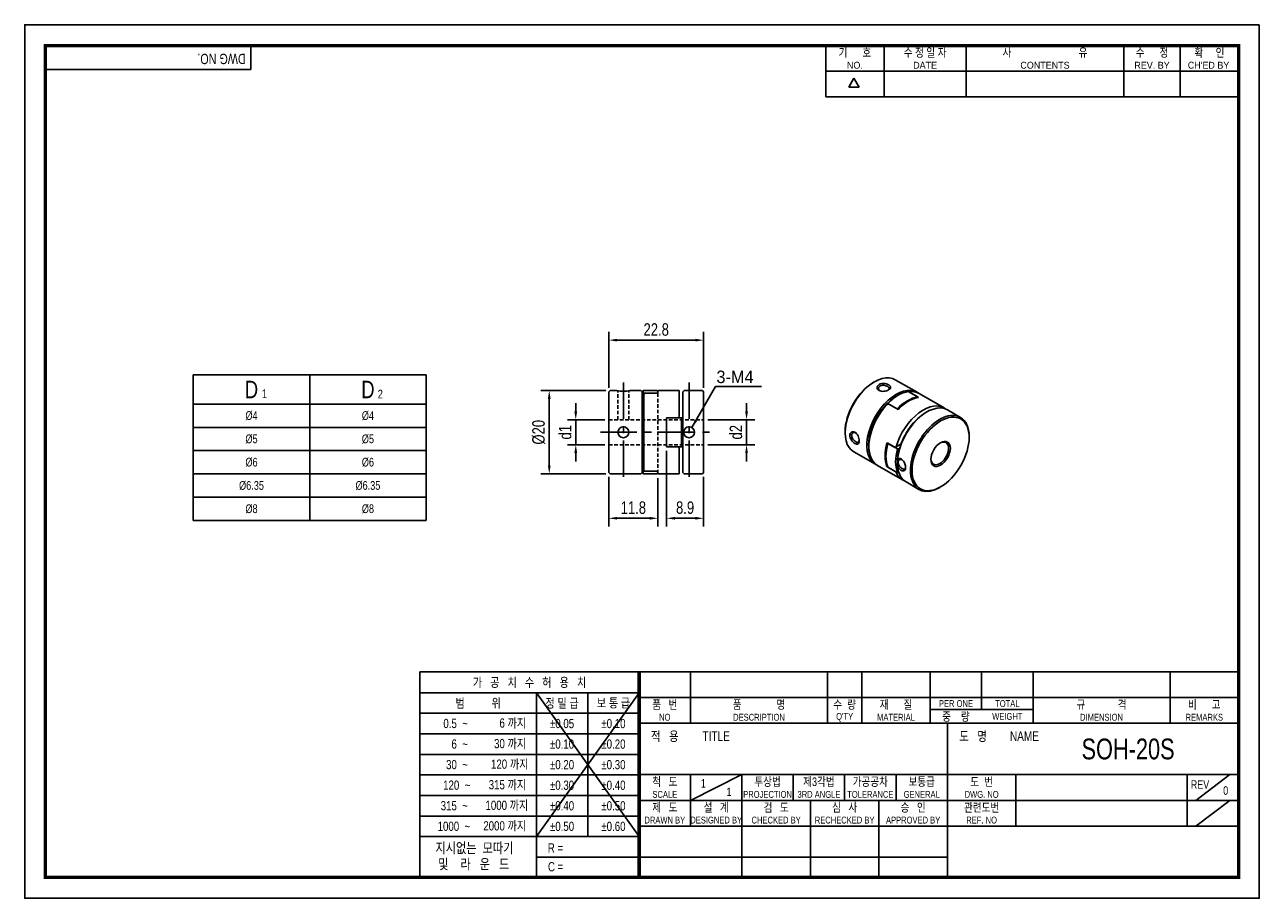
# Model space of a CAD drawing. Header units: millimetres. Extents: x 0 to 297, y 0 to 210.
import ezdxf
from ezdxf.enums import TextEntityAlignment as Align

# ---------------------------------------------------------------- set-up
doc = ezdxf.new("R2010")
doc.units = ezdxf.units.MM
doc.header["$LTSCALE"] = 7
for name, pattern in [('CENTER', [2, 1.25, -0.25, 0.25, -0.25]), ('CENTER2', [1.125, 0.75, -0.125, 0.125, -0.125]), ('DASHED', [0.75, 0.5, -0.25]), ('HIDDEN', [0.375, 0.25, -0.125]), ('HIDDEN2', [0.1875, 0.125, -0.0625]), ('PHANTOM2', [1.25, 0.625, -0.125, 0.125, -0.125, 0.125, -0.125])]:
    doc.linetypes.add(name, pattern=pattern)
doc.layers.get('0').update_dxf_attribs({"linetype": 'CONTINUOUS'})
doc.layers.get('Defpoints').update_dxf_attribs({"linetype": 'CONTINUOUS'})
for name, color, linetype in [('BM', 2, 'CONTINUOUS'), ('C', 1, 'CENTER2'), ('CT', 1, 'CENTER'), ('D', 7, 'CONTINUOUS'), ('DIM', 7, 'CONTINUOUS'), ('H', 3, 'HIDDEN'), ('HD', 4, 'DASHED'), ('P', 4, 'PHANTOM2')]:
    doc.layers.add(name, color=color, linetype=linetype)
doc.styles.get("Standard").update_dxf_attribs({"font": 'Gulim.ttf', "width": 0.8, "height": 3})
doc.dimstyles.new('LIM', dxfattribs={"dimtxt": 2, "dimasz": 2, "dimexe": 2, "dimexo": 1, "dimgap": 1, "dimtad": 1, "dimdec": 3, "dimzin": 9, "dimdsep": 46, "dimtxsty": 'Standard', "dimcen": 3, "dimclrd": 1, "dimclre": 1, "dimadec": 0, "dimazin": 0, "dimtfac": 1, "dimtdec": 3, "dimtmove": 0, "dimatfit": 3, "dimfxl": 0, "dimtolj": 1, "dimtzin": 0, "dimarcsym": 0})

# ---------------------------------------------------------------- blocks, each defined once
blk = doc.blocks.new('*D31')
at = {"layer": 'Defpoints', "color": 0}
for p in [(140.82, 122.03), (126.19, 102.03), (140.82, 102.03)]:
    blk.add_point(p, dxfattribs=at)
at = {"layer": 'DIM', "color": 1, "lineweight": -2}
for p, q in [((139.82, 122.03), (124.19, 122.03)), ((126.19, 120.03), (126.19, 104.03)), ((139.82, 102.03), (124.19, 102.03))]:
    blk.add_line(p, q, dxfattribs=at)
at = {"layer": 'DIM', "color": 1}
for points in [[(125.85, 120.03), (126.52, 120.03), (126.19, 122.03)], [(125.85, 104.03), (126.52, 104.03), (126.19, 102.03)]]:
    blk.add_solid(points, dxfattribs=at)
at = {"layer": 'DIM', "color": 0, "insert": (123.65, 112.03), "char_height": 3, "attachment_point": 5, "rotation": 90}
blk.add_mtext('\\A1;%%c20', dxfattribs=at)
blk = doc.blocks.new('*D32')
at = {"layer": 'Defpoints', "color": 0}
for p in [(132.57, 115.03), (140.52, 115.03), (140.52, 109.03)]:
    blk.add_point(p, dxfattribs=at)
at = {"layer": 'DIM', "color": 1, "lineweight": -2}
for p, q in [((132.57, 117.03), (132.57, 119.03)), ((139.52, 115.03), (130.57, 115.03)), ((132.57, 109.03), (132.57, 115.03)), ((139.52, 109.03), (130.57, 109.03)), ((132.57, 107.03), (132.57, 105.03))]:
    blk.add_line(p, q, dxfattribs=at)
at = {"layer": 'DIM', "color": 1}
for points in [[(132.23, 117.03), (132.9, 117.03), (132.57, 115.03)], [(132.23, 107.03), (132.9, 107.03), (132.57, 109.03)]]:
    blk.add_solid(points, dxfattribs=at)
at = {"layer": 'DIM', "color": 0, "insert": (130.02, 112.03), "char_height": 3, "attachment_point": 5, "rotation": 90}
blk.add_mtext('\\A1;d1', dxfattribs=at)
blk = doc.blocks.new('*D33')
at = {"layer": 'Defpoints', "color": 0}
for p in [(140.52, 102.33), (152.32, 102.03), (152.32, 91.35)]:
    blk.add_point(p, dxfattribs=at)
at = {"layer": 'DIM', "color": 1, "lineweight": -2}
for p, q in [((140.52, 101.33), (140.52, 89.35)), ((152.32, 101.03), (152.32, 89.35)), ((142.52, 91.35), (150.32, 91.35))]:
    blk.add_line(p, q, dxfattribs=at)
at = {"layer": 'DIM', "color": 1}
for points in [[(142.52, 91.69), (142.52, 91.02), (140.52, 91.35)], [(150.32, 91.69), (150.32, 91.02), (152.32, 91.35)]]:
    blk.add_solid(points, dxfattribs=at)
at = {"layer": 'DIM', "color": 0, "insert": (146.42, 93.89), "char_height": 3, "attachment_point": 5}
blk.add_mtext('\\A1;11.8', dxfattribs=at)
blk = doc.blocks.new('*D34')
at = {"layer": 'Defpoints', "color": 0}
for p in [(154.42, 108.53), (163.32, 102.33), (163.32, 91.35)]:
    blk.add_point(p, dxfattribs=at)
at = {"layer": 'DIM', "color": 1, "lineweight": -2}
for p, q in [((154.42, 107.53), (154.42, 89.35)), ((163.32, 101.33), (163.32, 89.35)), ((156.42, 91.35), (161.32, 91.35))]:
    blk.add_line(p, q, dxfattribs=at)
at = {"layer": 'DIM', "color": 1}
for points in [[(156.42, 91.69), (156.42, 91.02), (154.42, 91.35)], [(161.32, 91.69), (161.32, 91.02), (163.32, 91.35)]]:
    blk.add_solid(points, dxfattribs=at)
at = {"layer": 'DIM', "color": 0, "insert": (158.87, 93.89), "char_height": 3, "attachment_point": 5}
blk.add_mtext('\\A1;8.9', dxfattribs=at)
blk = doc.blocks.new('*D35')
at = {"layer": 'Defpoints', "color": 0}
for p in [(163.32, 134.17), (140.52, 121.73), (163.32, 121.73)]:
    blk.add_point(p, dxfattribs=at)
at = {"layer": 'DIM', "color": 1, "lineweight": -2}
for p, q in [((140.52, 122.73), (140.52, 136.17)), ((142.52, 134.17), (161.32, 134.17)), ((163.32, 122.73), (163.32, 136.17))]:
    blk.add_line(p, q, dxfattribs=at)
at = {"layer": 'DIM', "color": 1}
for points in [[(142.52, 134.5), (142.52, 133.84), (140.52, 134.17)], [(161.32, 134.5), (161.32, 133.84), (163.32, 134.17)]]:
    blk.add_solid(points, dxfattribs=at)
at = {"layer": 'DIM', "color": 0, "insert": (151.92, 136.71), "char_height": 3, "attachment_point": 5}
blk.add_mtext('\\A1;22.8', dxfattribs=at)
blk = doc.blocks.new('*D36')
at = {"layer": 'Defpoints', "color": 0}
for p in [(163.32, 115.03), (173.65, 115.03), (163.32, 109.03)]:
    blk.add_point(p, dxfattribs=at)
at = {"layer": 'DIM', "color": 1, "lineweight": -2}
for p, q in [((173.65, 117.03), (173.65, 119.03)), ((164.32, 115.03), (175.65, 115.03)), ((173.65, 109.03), (173.65, 115.03)), ((164.32, 109.03), (175.65, 109.03)), ((173.65, 107.03), (173.65, 105.03))]:
    blk.add_line(p, q, dxfattribs=at)
at = {"layer": 'DIM', "color": 1}
for points in [[(173.32, 117.03), (173.98, 117.03), (173.65, 115.03)], [(173.32, 107.03), (173.98, 107.03), (173.65, 109.03)]]:
    blk.add_solid(points, dxfattribs=at)
at = {"layer": 'DIM', "color": 0, "insert": (171.11, 112.03), "char_height": 3, "attachment_point": 5, "rotation": 90}
blk.add_mtext('\\A1;d2', dxfattribs=at)

msp = doc.modelspace()

# ---------------------------------------------------------------- linework, layer by layer
for p, q in [((54.437, 199.2323), (54.437, 205)), ((192.7139, 192.6407), (192.7139, 205)), ((206.7211, 192.6407), (206.7211, 205)), ((226.4959, 192.6407), (226.4959, 205)), ((264.3976, 192.6407), (264.3976, 205)), ((277.9928, 192.6407), (277.9928, 205)), ((54.437, 199.2323), (5, 199.2323)), ((192.7139, 198.8204), (291.588, 198.8204)), ((198.2565, 194.9765), (199.4924, 197.1172)), ((200.7283, 194.9765), (199.4924, 197.1172)), ((200.7283, 194.9765), (198.2565, 194.9765)), ((192.7139, 192.6407), (291.588, 192.6407)), ((40.5652, 125.8081), (40.5652, 90.8081)), ((40.5652, 125.8081), (96.5652, 125.8081)), ((96.5652, 125.8081), (96.5652, 90.8081)), ((40.5652, 90.8081), (96.5652, 90.8081)), ((95.0758, 54.437), (95.0758, 5)), ((147.8086, 54.437), (95.0758, 54.437)), ((292, 54.437), (147.8086, 54.437)), ((147.8086, 54.437), (147.8086, 5)), ((160.1679, 54.437), (160.1679, 42.0778)), ((193.1259, 54.437), (193.1259, 42.0778)), ((201.3654, 54.437), (201.3654, 42.0778)), ((217.8444, 54.437), (217.8444, 42.0778)), ((230.2037, 54.437), (230.2037, 45.3736)), ((242.563, 54.437), (242.563, 42.0778)), ((275.521, 54.437), (275.521, 42.0778)), ((147.8086, 49.4295), (95.0758, 49.4295)), ((147.8086, 49.4295), (123.0901, 14.8235)), ((123.0901, 49.4295), (147.8086, 14.8235)), ((123.0901, 49.4295), (123.0901, 5)), ((135.4493, 49.4295), (135.4493, 14.8235)), ((147.8086, 48.2574), (292, 48.2574)), ((217.8444, 45.3736), (242.563, 45.3736)), ((147.8086, 44.4858), (95.0758, 44.4858)), ((147.8086, 42.0778), (292, 42.0778)), ((221.9642, 5), (221.9642, 42.0778)), ((147.8086, 39.5421), (95.0758, 39.5421)), ((147.8086, 34.5984), (95.0758, 34.5984)), ((147.8086, 29.7185), (292, 29.7185)), ((160.1679, 23.5389), (172.5271, 29.7185)), ((160.1679, 29.7185), (160.1679, 17.3593)), ((172.5271, 29.7185), (172.5271, 5)), ((184.8864, 29.7185), (184.8864, 23.5389)), ((197.2457, 29.7185), (197.2457, 23.5389)), ((209.6049, 29.7185), (209.6049, 23.5389)), ((238.4432, 29.7185), (238.4432, 17.3593)), ((279.6407, 29.7185), (279.6407, 17.3593)), ((281.7006, 23.5389), (289.9401, 29.7185)), ((147.8086, 29.6547), (95.0758, 29.6547)), ((147.8086, 24.711), (95.0758, 24.711)), ((147.8086, 23.5389), (221.9642, 23.5389)), ((189.0061, 23.5389), (189.0061, 5)), ((205.4852, 23.5389), (205.4852, 5)), ((221.9642, 23.5389), (292, 23.5389)), ((281.7006, 17.3593), (289.9401, 23.5389)), ((147.8086, 19.7673), (95.0758, 19.7673)), ((147.8086, 17.3593), (292, 17.3593)), ((147.8086, 14.8235), (95.0758, 14.8235)), ((147.8086, 9.8798), (123.0901, 9.8798)), ((147.8086, 9.8798), (221.9642, 9.8798))]:
    msp.add_line(p, q)
at = {"color": 4}
for p, q in [((68.5652, 125.8081), (68.5652, 90.8081)), ((40.5652, 118.8081), (96.5652, 118.8081))]:
    msp.add_line(p, q, dxfattribs=at)
at = {"color": 1}
for p, q in [((40.5652, 113.2081), (96.5652, 113.2081)), ((40.5652, 107.6081), (96.5652, 107.6081)), ((40.5652, 102.0081), (96.5652, 102.0081)), ((40.5652, 96.4081), (96.5652, 96.4081))]:
    msp.add_line(p, q, dxfattribs=at)
msp.add_lwpolyline([(297, 210), (0, 210), (0, 0), (297, 0)], close=True)
msp.add_lwpolyline([(292, 205, 0.8, 0.8, 0), (5, 205, 0.8, 0.8, 0), (5, 5, 0.8, 0.8, 0), (292, 5, 0.8, 0.8, 0)], format="xyseb", close=True)
at = {"const_width": 0.824}
msp.add_lwpolyline([(147.8086, 5), (147.8086, 54.437)], dxfattribs=at)
at = {"layer": 'BM', "linetype": 'Continuous'}
for p, q in [((140.8169, 122.0284), (140.5169, 121.7284)), ((142.4169, 122.0284), (140.8169, 122.0284)), ((148.2169, 122.0284), (145.6167, 122.0284)), ((148.5169, 121.7284), (148.2169, 122.0284)), ((148.8169, 122.0284), (148.5169, 121.7284)), ((152.0169, 122.0284), (148.8169, 122.0284)), ((148.8169, 121.3959), (148.8169, 122.0284)), ((157.4169, 122.0284), (152.3169, 122.0284)), ((152.3169, 121.3959), (152.3169, 122.0284)), ((157.4169, 122.0284), (157.4169, 115.8284)), ((158.6169, 122.0284), (158.3169, 121.7284)), ((163.0169, 122.0284), (158.6169, 122.0284)), ((163.3169, 121.7284), (163.0169, 122.0284)), ((204.431, 124.1736), (204.2188, 124.0511)), ((214.6635, 121.6478), (209.431, 124.6689)), ((214.8254, 120.5136), (212.5627, 121.82)), ((212.8455, 121.8056), (212.8455, 121.6567)), ((140.5169, 102.3284), (140.5169, 121.7284)), ((148.5169, 121.0749), (148.5169, 121.7284)), ((148.8169, 121.3959), (148.5169, 121.0749)), ((148.5169, 121.0749), (148.5169, 102.9818)), ((152.0169, 121.3959), (148.8169, 121.3959)), ((148.9169, 102.7785), (148.9169, 121.2782)), ((152.3169, 121.3959), (149.2169, 121.3959)), ((158.3169, 121.7284), (158.3169, 115.5284)), ((163.3169, 121.7284), (163.3169, 102.3284)), ((207.6129, 118.9623), (207.4008, 118.8227)), ((207.4008, 118.8227), (207.4008, 118.628)), ((209.8757, 117.6559), (207.6129, 118.9623)), ((210.0878, 120.9076), (209.8757, 120.7851)), ((215.0376, 120.3911), (212.8455, 121.6567)), ((221.1689, 117.8919), (215.1585, 121.362)), ((210.0878, 117.5334), (207.8958, 118.799)), ((217.0175, 116.9068), (216.8053, 116.7843)), ((225.1287, 115.6057), (222.0175, 117.402)), ((148.5169, 114.4393), (148.9169, 114.4393)), ((154.4169, 115.5284), (154.4169, 108.5284)), ((154.4169, 115.5284), (157.1169, 115.5284)), ((154.7169, 115.5284), (158.0169, 115.5284)), ((157.1169, 115.5284), (157.4169, 115.8284)), ((158.0169, 108.5284), (158.0169, 115.5284)), ((158.0169, 115.5284), (158.3169, 115.5284)), ((158.3169, 108.5284), (158.3169, 115.5284)), ((197.3599, 112.1711), (197.3599, 111.9261)), ((227.1998, 110.783), (227.1998, 111.028)), ((148.9169, 109.6175), (148.5169, 109.6175)), ((154.4169, 108.5284), (157.1169, 108.5284)), ((154.7169, 108.5284), (158.0169, 108.5284)), ((157.4169, 108.2284), (157.1169, 108.5284)), ((157.4169, 108.2284), (157.4169, 102.0284)), ((158.3169, 108.5284), (158.0169, 108.5284)), ((158.3169, 108.5284), (158.3169, 102.3284)), ((199.431, 107.3483), (204.6635, 104.3273)), ((207.4238, 109.4899), (209.333, 108.3876)), ((207.5481, 109.4182), (207.53, 109.4077)), ((207.6359, 109.3674), (209.9694, 108.0202)), ((209.333, 108.3876), (209.6283, 108.5581)), ((209.6283, 108.5581), (210.8053, 109.2377)), ((209.9694, 108.0202), (210.4085, 108.0288)), ((205.1585, 104.0415), (211.1689, 100.5714)), ((209.9464, 104.9042), (209.9464, 104.8224)), ((140.5169, 102.3284), (140.8169, 102.0284)), ((140.8169, 102.0284), (148.2169, 102.0284)), ((148.2169, 102.0284), (148.5169, 102.3284)), ((148.5169, 102.9818), (148.8169, 102.6609)), ((148.5169, 102.9818), (148.5169, 102.3284)), ((148.5169, 102.3284), (148.8169, 102.0284)), ((152.0169, 102.6609), (148.8169, 102.6609)), ((148.8169, 102.0284), (148.8169, 102.6609)), ((148.8169, 102.0284), (152.0169, 102.0284)), ((152.3169, 102.6609), (149.2169, 102.6609)), ((152.3169, 102.0284), (152.3169, 102.6609)), ((152.3169, 102.0284), (157.4169, 102.0284)), ((158.3169, 102.3284), (158.6169, 102.0283)), ((158.6169, 102.0284), (163.0169, 102.0284)), ((163.0169, 102.0284), (163.3169, 102.3284)), ((207.4238, 103.7744), (207.5226, 103.8314)), ((207.4238, 103.7744), (209.333, 102.6722)), ((207.6359, 103.6519), (209.9694, 102.3047)), ((209.7572, 102.4272), (209.6283, 102.3528)), ((210.3055, 102.3113), (209.9694, 102.3047)), ((212.0175, 100.0815), (215.1287, 98.2852)), ((220.1287, 98.7805), (220.3409, 98.903))]:
    msp.add_line(p, q, dxfattribs=at)
for centre in [(144.0169, 112.0284), (159.8169, 112.0284)]:
    msp.add_circle(centre, 1.3, dxfattribs=at)
for centre, radius, start, end in [((144.0169, 131.3015), 9.4101, 260.210482, 279.789512), ((152.0169, 121.7284), 0.3, 0, 90), ((152.7169, 112.0284), 10, 110.487315, 112.333683), ((210.8039, 119.3373), 1.9206, 241.099496, 248.620394), ((154.7169, 115.2284), 0.3, 90, 180), ((154.7169, 108.8284), 0.3, 180, 270), ((216.3454, 106.6177), 9.2485, 162.481792, 197.989625), ((219.2499, 104.6838), 9.3041, 174.507102, 185.4938), ((152.7169, 112.0284), 10, 247.666317, 249.512685), ((152.0169, 102.3284), 0.3, 270, 0)]:
    msp.add_arc(centre, radius, start, end, dxfattribs=at)
for centre, major_axis, start_param, end_param in [((204.431, 116.0086), (-5, -8.6603), 3.14159265, 6.28318531), ((204.2188, 116.1311), (4.85, 8.4004), 0.78539816, 2.35619449), ((209.6635, 112.9876), (5, 8.6603), 0, 3.19111036), ((210.0878, 112.7426), (5, 8.6603), 0.42782706, 1.14296927), ((210.1585, 112.7018), (-5, -8.6603), 3.14159265, 3.53719452), ((209.8757, 112.8651), (4.85, 8.4004), 1.15455022, 2.60713776), ((209.8757, 112.8651), (4.85, 8.4004), 0.78539816, 1.15455022), ((216.1689, 109.2317), (-5, -8.6603), 3.05663769, 5.10799085), ((212.3506, 111.4362), (5, 8.6603), 0.42782706, 1.14296927), ((212.5627, 111.3137), (5, 8.6603), 0.42782706, 1.14296927), ((209.8757, 112.8651), (-4.85, -8.4004), 3.47918395, 3.49554615), ((209.6635, 112.9876), (5, 8.6603), 6.2336676, 6.28318531), ((210.1585, 112.7018), (5, 8.6603), 1.17519446, 3.14159265), ((212.8455, 111.1504), (-14.1421, 0), 5.06996008, 5.10218527), ((217.0175, 108.7418), (5, 8.6603), 0.00000742, 2.24688133), ((216.8053, 108.8643), (-4.85, -8.4004), 3.92699082, 5.12863509), ((220.1287, 106.9455), (5, 8.6603), 0, 3.92699082), ((220.1287, 106.9455), (5, 8.6603), 5.49778714, 6.28318531), ((220.1287, 106.9455), (-1.5, -2.5981), 0, 3.87816325), ((214.0476, 110.4564), (-5, -8.6603), 5.14021604, 5.85535825), ((214.2597, 110.334), (-5, -8.6603), 5.14021604, 5.85535825), ((216.5932, 108.9867), (-5, -8.6603), 5.14021604, 5.85535825), ((216.8053, 108.8643), (-4.85, -8.4004), 5.12863509, 5.49778714), ((220.1287, 106.9455), (-1.5, -2.5981), 5.54661471, 6.28318531), ((213.4819, 110.783), (7.0711, -12.2474), 5.06996008, 5.10218528), ((216.1689, 109.2317), (5, 8.6603), 2.74599079, 3.22654762), ((217.0175, 108.7418), (5, 8.6603), 2.4654861, 3.14159953)]:
    msp.add_ellipse(centre, major_axis=major_axis, ratio=0.57735027, start_param=start_param, end_param=end_param, dxfattribs=at)
for major_axis in [(-4.85, -8.4004), (1.65, 2.8579)]:
    msp.add_ellipse((220.3409, 106.823), major_axis=major_axis, ratio=0.57735027, dxfattribs=at)
for points, knots in [([(205.5623, 123.5204), (205.7159, 123.6089), (206.0743, 123.743), (206.7158, 123.7719), (207.3558, 123.6673), (207.8873, 123.439), (208.2542, 123.1489), (208.3562, 122.8249), (208.2317, 122.4969), (207.8506, 122.2045), (207.3125, 121.9662), (206.6709, 121.8522), (206.0311, 121.866), (205.4994, 122.0608), (205.133, 122.3849), (205.0314, 122.8), (205.1552, 123.2133), (205.409, 123.432), (205.5623, 123.5204)], [0, 0, 0, 0, 0.06333576, 0.12627122, 0.18849815, 0.2500141, 0.31139524, 0.37371281, 0.43670749, 0.50016356, 0.56337822, 0.62631251, 0.68860489, 0.7500791, 0.81148102, 0.87386813, 0.93676427, 1, 1, 1, 1]), ([(205.7745, 123.1529), (205.5345, 123.0144), (205.2532, 122.5688), (205.547, 122.1013), (205.8194, 121.9583), (205.8433, 121.9468)], [0, 0, 0, 0, 0.124894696, 0.249911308, 0.261529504, 0.261529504, 0.261529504, 0.261529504]), ([(207.7212, 122.1609), (207.8948, 122.2848), (208.1116, 122.5957), (207.7124, 123.0745), (206.694, 123.4001), (206.0147, 123.2916), (205.7745, 123.1529)], [0.520178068, 0.520178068, 0.520178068, 0.520178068, 0.625049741, 0.749971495, 0.874949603, 1, 1, 1, 1]), ([(198.4913, 111.2729), (198.4913, 111.4499), (198.5543, 111.7789), (198.8499, 112.0931), (199.2601, 112.2127), (199.7237, 112.0572), (200.1585, 111.6942), (200.4904, 111.1465), (200.7123, 110.5333), (200.775, 109.9484), (200.7122, 109.4724), (200.4905, 109.2011), (200.1586, 109.1278), (199.7242, 109.3001), (199.2603, 109.6462), (198.85, 110.1485), (198.5542, 110.7185), (198.4912, 111.0959), (198.4913, 111.2729)], [0, 0, 0, 0, 0.06326198, 0.12623584, 0.18846715, 0.24990851, 0.31139371, 0.37373267, 0.43667316, 0.49999858, 0.56329591, 0.62629975, 0.68852649, 0.75006009, 0.81145414, 0.87376156, 0.93672778, 1, 1, 1, 1]), ([(199.9951, 111.8159), (199.973, 111.8311), (199.713, 111.9956), (199.1611, 112.0166), (198.9155, 111.5502), (198.9155, 111.2729)], [0.738368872, 0.738368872, 0.738368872, 0.738368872, 0.750089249, 0.874987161, 1, 1, 1, 1]), ([(198.9155, 111.2729), (198.9155, 110.9956), (199.1611, 110.3534), (199.952, 109.6341), (200.5664, 109.5274), (200.7274, 109.8703), (200.748, 110.0823)], [0, 0, 0, 0, 0.125011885, 0.249932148, 0.374927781, 0.479707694, 0.479707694, 0.479707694, 0.479707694]), ([(207.5255, 109.4024), (207.5258, 109.4037), (207.5264, 109.4048), (207.5356, 109.4151), (207.5734, 109.4035), (207.6359, 109.3674)], [0.451642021, 0.451642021, 0.451642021, 0.451642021, 0.5, 0.5, 1, 1, 1, 1]), ([(209.9886, 105.5744), (210.0485, 105.6121), (210.1669, 105.6866), (210.3828, 105.7218), (210.6481, 105.6921), (210.9629, 105.555), (211.3958, 105.1656), (211.8137, 104.4198), (211.9832, 103.4679), (211.8132, 102.8028), (211.3954, 102.6696), (210.9618, 102.8209), (210.6104, 103.0604), (210.2638, 103.3868), (210.0803, 103.6576), (209.9886, 103.7931)], [0, 0, 0, 0, 0.04216079, 0.08341914, 0.12556939, 0.18747198, 0.24988388, 0.37403733, 0.5001166, 0.62634342, 0.75054232, 0.81286987, 0.87475594, 0.9373722, 1, 1, 1, 1]), ([(211.0942, 105.4115), (210.8561, 105.5463), (210.3328, 105.5643), (209.9649, 104.8673), (210.3331, 103.9031), (211.1245, 103.1837), (211.7311, 103.0785), (211.8934, 103.4069), (211.9174, 103.6052)], [0.251187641, 0.251187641, 0.251187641, 0.251187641, 0.374916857, 0.499831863, 0.625049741, 0.749971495, 0.874949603, 0.97525165, 0.97525165, 0.97525165, 0.97525165])]:
    msp.add_open_spline(points, degree=3, knots=knots, dxfattribs=at)
for points in [[(214.9121, 120.3651), (214.9062, 120.4279), (214.8774, 120.4836), (214.8254, 120.5136)], [(207.5486, 103.7611), (207.5672, 103.7139), (207.5967, 103.6746), (207.6359, 103.6519)]]:
    msp.add_open_spline(points, degree=3, dxfattribs=at)
at = {"layer": 'C'}
msp.add_line((147.8086, 49.4295), (147.8086, 49.3961), dxfattribs=at)
at = {"layer": 'CT'}
for p, q in [((144.0169, 124.0284), (144.0169, 100.0284)), ((159.8169, 124.0284), (159.8169, 100.0284)), ((138.5169, 112.0284), (165.3169, 112.0284))]:
    msp.add_line(p, q, dxfattribs=at)
at = {"layer": 'H'}
msp.add_line((147.8086, 49.3128), (147.8086, 49.2711), dxfattribs=at)
at = {"layer": 'HD', "linetype": 'HIDDEN2'}
for p, q in [((142.7169, 115.0284), (142.7169, 121.9816)), ((145.3169, 115.0284), (145.3169, 121.9816)), ((152.3169, 121.3959), (152.3169, 102.6609)), ((140.5169, 115.0284), (163.3169, 115.0284)), ((140.5169, 109.0284), (163.3169, 109.0284))]:
    msp.add_line(p, q, dxfattribs=at)
at = {"layer": 'P'}
msp.add_line((147.8086, 49.221), (147.8086, 49.1627), dxfattribs=at)

# ---------------------------------------------------------------- texts
at = {"color": 0}
for s, insert, char_height, width, attachment_point in [('D', (54.5652, 122.3081), 4.2, 28, 5), ('D', (82.5652, 122.3081), 4.2, 28, 5), ('1', (57.061, 122.333), 2.1, 6.3, 1), ('2', (84.9314, 122.2525), 2.1, 3.36, 1), ('%%c4', (54.5652, 116.0081), 2.1, 28, 5), ('%%c4', (82.5652, 116.0081), 2.1, 28, 5), ('%%c5', (54.5652, 110.4081), 2.1, 28, 5), ('%%c5', (82.5652, 110.4081), 2.1, 28, 5), ('%%c6', (54.5652, 104.8081), 2.1, 28, 5), ('%%c6', (82.5652, 104.8081), 2.1, 28, 5), ('%%c6.35', (54.5652, 99.2081), 2.1, 28, 5), ('%%c6.35', (82.5652, 99.2081), 2.1, 28, 5), ('%%c8', (54.5652, 93.6081), 2.1, 28, 5), ('%%c8', (82.5652, 93.6081), 2.1, 28, 5)]:
    msp.add_mtext(s, dxfattribs=dict(at, insert=insert, char_height=char_height, width=width, attachment_point=attachment_point))
at = {"layer": 'D', "width": 0.8}
for s, height, p in [('확     인', 2.05988, (284.9964, 203.3521)), ('기      호', 2.05988, (199.7175, 203.3521)), ('수 정 일 자', 2.05988, (216.6085, 203.3521)), ('사                           유', 2.059877, (245.4468, 203.3521)), ('수      정', 2.05988, (271.1952, 203.3521)), ('가   공   치   수   허   용   치', 2.224667, (121.4422, 51.9333)), ('범          위', 2.224667, (109.0829, 46.9576)), ('정 밀 급', 2.22467, (129.2697, 46.9576)), ('보 통 급', 2.22467, (141.629, 46.9576)), ('품   번', 2.05988, (153.9882, 46.6095)), ('품              명', 2.059877, (176.6469, 46.6095)), ('수  량', 2.05988, (197.2457, 46.6095)), ('재      질', 2.05988, (209.6049, 46.6095)), ('PER ONE', 1.6479, (224.0241, 46.8155)), ('TOTAL', 1.6479, (236.3833, 46.8155)), ('규             격', 2.059877, (259.042, 46.6095)), ('비      고', 2.05988, (283.7605, 46.6095)), ('NO', 1.6479, (153.9882, 43.5197)), ('DESCRIPTION', 1.647902, (176.6469, 43.5197)), ("Q'TY", 1.6479, (197.2457, 43.5197)), ('MATERIAL', 1.6479, (209.6049, 43.5197)), ('중    량', 2.05988, (224.0241, 43.7257)), ('WEIGHT', 1.6479, (236.3833, 43.7257)), ('DIMENSION', 1.6479, (259.042, 43.5197)), ('REMARKS', 1.6479, (283.7605, 43.5197)), ('%%p0.05', 2.22467, (129.2697, 42.0139)), ('%%p0.10', 2.22467, (141.629, 42.0139)), ('%%p0.10', 2.22467, (129.2697, 37.0702)), ('%%p0.20', 2.22467, (141.629, 37.0702)), ('적   용', 2.30706, (153.9882, 38.988)), ('TITLE', 2.30706, (166.3475, 38.988)), ('도   명', 2.30706, (228.1438, 38.988)), ('NAME', 2.30706, (240.5031, 38.988)), ('SOH-20S', 5, (265.4275, 35.8982)), ('%%p0.20', 2.22467, (129.2697, 32.1265)), ('%%p0.30', 2.22467, (141.629, 32.1265)), ('%%p0.30', 2.22467, (129.2697, 27.1828)), ('%%p0.40', 2.22467, (141.629, 27.1828)), ('척   도', 2.05988, (153.9882, 28.0706)), ('1', 2.0599, (163.2577, 27.6586)), ('1', 2.0599, (169.4373, 25.5988)), ('투상법', 2.05988, (178.7068, 28.0706)), ('제3각법', 2.05988, (191.066, 28.0706)), ('가공공차', 2.05988, (203.4253, 28.0706)), ('보통급', 2.05988, (215.7845, 28.0706)), ('도  번', 2.05988, (230.2037, 28.0706)), ('REV', 2.05988, (282.7306, 27.3497)), ('0', 2.0599, (288.9102, 25.9078)), ('%%p0.40', 2.22467, (129.2697, 22.2391)), ('%%p0.50', 2.22467, (141.629, 22.2391)), ('SCALE', 1.6479, (153.9882, 24.9808)), ('PROJECTION', 1.6479, (178.7068, 24.9808)), ('3RD ANGLE', 1.6479, (191.066, 24.9808)), ('TOLERANCE', 1.6479, (203.4253, 24.9808)), ('GENERAL', 1.6479, (215.7845, 24.9808)), ('DWG. NO', 1.6479, (230.2037, 24.9808)), ('제   도', 2.05988, (153.9882, 21.891)), ('설   계', 2.05988, (166.3475, 21.891)), ('검   도', 2.05988, (180.7666, 21.891)), ('심   사', 2.05988, (197.2457, 21.891)), ('승   인', 2.05988, (213.7247, 21.891)), ('관련도번', 2.05988, (230.2037, 21.891)), ('%%p0.50', 2.22467, (129.2697, 17.2954)), ('%%p0.60', 2.22467, (141.629, 17.2954)), ('REF. NO', 1.6479, (230.2037, 18.8012))]:
    msp.add_text(s, height=height, dxfattribs=at).set_placement(p, align=Align.MIDDLE)
msp.add_text('DWG NO.', height=2.47185, rotation=180, dxfattribs=at).set_placement((53.1681, 203.0007))
at = {"layer": 'D'}
for s, p in [('NO.', (199.7175, 200.2623)), ('DATE', (216.6085, 200.2623)), ('CONTENTS', (245.4468, 200.2623)), ('REV. BY', (271.1952, 200.2623)), ("CH'ED BY", (284.7904, 200.2623))]:
    msp.add_text(s, height=1.6479, dxfattribs=at).set_placement(p, align=Align.MIDDLE)
at = {"layer": 'D', "width": 0.8}
for s, height, p in [('DRAWN BY', 1.6479, (153.9882, 17.9772)), ('DESIGNED BY', 1.647902, (166.3475, 17.9772)), ('CHECKED BY', 1.6479, (180.7666, 17.9772)), ('RECHECKED BY', 1.647902, (197.2457, 17.9772)), ('APPROVED BY', 1.647902, (213.7247, 17.9772))]:
    msp.add_text(s, height=height, dxfattribs=at).set_placement(p, align=Align.CENTER)
at = {"layer": 'D', "linetype": 'ByBlock', "width": 0.8}
for s, height, p in [('지시없는  모따기', 2.47185, (98.783, 10.8675)), ('및    라   운   드', 2.471852, (99.4623, 6.9968))]:
    msp.add_text(s, height=height, dxfattribs=at).set_placement(p)
at = {"layer": 'D', "width": 0.8}
for s, p in [('R = ', (125.8389, 10.9999)), ('C = ', (125.878, 6.4776))]:
    msp.add_text(s, height=2.22467, dxfattribs=at).set_placement(p)
at = {"layer": 'D', "char_height": 2.22467, "attachment_point": 6}
for s, insert, width in [('0.5  ~', (106.6111, 42.0139), 8.231062), ('6 까지', (120.6182, 42.0139), 9.803532), ('30 까지', (120.6182, 37.0702), 9.803491), ('6  ~', (106.6111, 37.0702), 8.231022), ('30  ~', (106.6111, 32.1265), 8.231022), ('120 까지', (121.1758, 32.1265), 12.652424), ('120  ~', (107.1976, 27.1828), 8.937991), ('315 까지', (120.6182, 27.1828), 12.097781), ('1000 까지', (121.1426, 22.2391), 13.382285), ('315  ~', (106.6111, 22.2391), 9.885083), ('1000  ~', (107.1704, 17.2954), 14.528725), ('2000 까지', (120.6182, 17.2954), 12.974319)]:
    msp.add_mtext(s, dxfattribs=dict(at, insert=insert, width=width))
at = {"layer": 'DIM'}
msp.add_text('3-M4', height=3, dxfattribs=at).set_placement((166.3969, 123.8485))

# ---------------------------------------------------------------- dimensions: what is measured, and where the dimension line sits
for base, p1, p2, picture, middle in [((163.3169, 134.1702), (140.5169, 121.7284), (163.3169, 121.7284), '*D35', (151.9169, 136.7082)), ((163.3169, 91.353), (154.4169, 108.5284), (163.3169, 102.3284), '*D34', (158.8669, 93.891)), ((152.3169, 91.353), (140.5169, 102.3284), (152.3169, 102.0284), '*D33', (146.4169, 93.895))]:
    dim = msp.add_linear_dim(base=base, p1=p1, p2=p2, dimstyle='LIM', dxfattribs=at)
    dim.commit()
    dim.dimension.update_dxf_attribs({"geometry": picture, "text_midpoint": middle})
for base, p1, p2, text, picture, middle in [((126.1863, 102.0284), (140.8169, 122.0284), (140.8169, 102.0284), '%%c<>', '*D31', (123.6483, 112.0284)), ((132.5656, 115.0284), (140.5169, 109.0284), (140.5169, 115.0284), 'd1', '*D32', (130.0216, 112.0284)), ((173.6498, 115.0284), (163.3169, 109.0284), (163.3169, 115.0284), 'd2', '*D36', (171.1079, 112.0284))]:
    dim = msp.add_linear_dim(base=base, p1=p1, p2=p2, angle=90, text=text, dimstyle='LIM', dxfattribs=at)
    dim.commit()
    dim.dimension.update_dxf_attribs({"geometry": picture, "text_midpoint": middle})

# ---------------------------------------------------------------- leaders
msp.add_leader([(160.4801, 113.1465), (166.197, 123.0103), (177.2414, 123.0103)], dimstyle='LIM', override={"dimgap": 1, "dimtad": 0}, dxfattribs=at)

doc.saveas('drawing.dxf')
